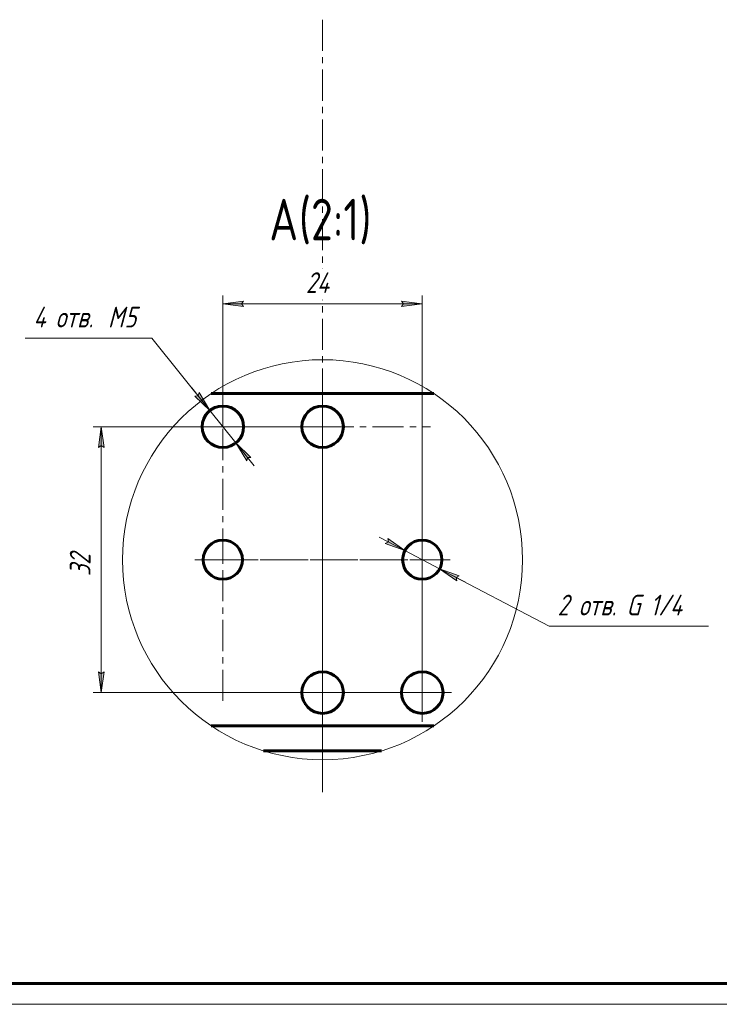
# Model space of a CAD drawing. Header units: millimetres. Extents: x 0 to 594, y 0 to 420.
# Tile 15 of 24: x 233 to 401, y 0 to 237. Entities that reach past the tile are written whole.
import ezdxf

# ---------------------------------------------------------------- set-up
doc = ezdxf.new("R2010")
doc.units = ezdxf.units.MM
for name, pattern in [('K5LT_AXLED', [12, 7.5, -1.5, 1.5, -1.5]), ('K5LT_BASIC', [0]), ('K5LT_THIN', [0]), ('K5LT_THIN_INCLUDED_TO_HATCHING', [0])]:
    doc.linetypes.add(name, pattern=pattern)
doc.layers.add('Системный слой', color=7, linetype='Continuous')
doc.layers.add('Системный слой (1)', color=7, linetype='Continuous', true_color=0x6c6c6c)
doc.styles.add('KDIMTEXTSTYLE', font='txt', dxfattribs={"width": 0.96, "oblique": 15, "height": 5})
doc.styles.add('KTEXTSTYLE', font='txt', dxfattribs={"width": 0.96, "height": 5})
doc.dimstyles.new('KDIMSTYLE (2.00)', dxfattribs={"dimtxt": 5, "dimasz": 1, "dimexe": 2, "dimexo": 0, "dimgap": 1, "dimtad": 1, "dimlfac": 0.5, "dimtxsty": 'KDIMTEXTSTYLE', "dimsah": 1, "dimcen": 0, "dimdle": 1, "dimadec": 0, "dimazin": 0, "dimtfac": 0.667, "dimtmove": 0, "dimatfit": 3, "dimfxl": 1, "dimtvp": 1, "dimtolj": 1, "dimtzin": 0, "dimarcsym": 0})

# ---------------------------------------------------------------- blocks, each defined once
blk = doc.blocks.new('U97')
at = {"layer": 'Системный слой (1)', "color": 7, "linetype": 'K5LT_THIN_INCLUDED_TO_HATCHING', "lineweight": 18}
for start, end in [(0, 180), (180, 0)]:
    blk.add_arc((305.92, 107.03), 48.15, start, end, dxfattribs=at)
blk = doc.blocks.new('T10')
at = {"layer": 'Системный слой (1)', "color": 7, "char_height": 10, "attachment_point": 1, "style": 'KTEXTSTYLE'}
for s, insert in [('\\fArial|b0|c204|p34;\\H5.0;\\W1.000;\\Q15;\\fGOST Type AU|b0|i0|c204|p34;\\Q0;\\W0.960;\\H10.00;{\\c16711680;(2:1)}', (300.23, 193.92)), ('\\fArial|b0|c204|p34;\\H5.0;\\W1.000;\\Q15;\\fGOST Type AU|b0|i0|c204|p34;\\Q0;\\W0.960;\\H10.00;{\\c16711680;А}', (293.09, 193.92))]:
    blk.add_mtext(s, dxfattribs=dict(at, insert=insert))
blk = doc.blocks.new('D19')
at = {"layer": 'Системный слой (1)'}
for points in [[(325.73, 109.23), (321.61, 112.13), (321.75, 111.31), (321, 110.96)], [(338.09, 102.76), (338.84, 103.11), (334.1, 104.84), (338.23, 101.94)]]:
    blk.add_hatch(color=7, dxfattribs=at).paths.add_polyline_path(points)
at = {"layer": 'Системный слой (1)', "color": 7, "linetype": 'K5LT_THIN', "lineweight": 18}
for p, q in [((325.73, 109.23), (319.53, 112.47)), ((325.73, 109.23), (321.61, 112.13)), ((321.61, 112.13), (321.75, 111.31)), ((321.75, 111.31), (321, 110.96)), ((321, 110.96), (325.73, 109.23)), ((325.73, 109.23), (334.1, 104.84)), ((334.1, 104.84), (338.23, 101.94)), ((338.84, 103.11), (334.1, 104.84)), ((334.1, 104.84), (340.3, 101.6)), ((334.1, 104.84), (360.5, 91.02)), ((338.09, 102.76), (338.84, 103.11)), ((338.23, 101.94), (338.09, 102.76))]:
    blk.add_line(p, q, dxfattribs=at)
blk.add_wipeout([(362.5, 92.02), (362.5, 99.41), (395.49, 99.41), (395.49, 92.02)]).dxf.layer = 'Системный слой (1)'
blk.add_line((360.5, 91.02), (398.86, 91.02), dxfattribs=at)
at = {"layer": 'Системный слой (1)', "color": 7, "insert": (362.5, 98.61), "char_height": 5, "attachment_point": 1, "style": 'KTEXTSTYLE'}
blk.add_mtext('\\fArial|b0|c204|p34;\\H5.0;\\W1.000;\\Q15;\\fGOST Type AU|b0|i0|c204|p34;\\Q15;\\W0.960;2 отв. G 1/4', dxfattribs=at)
blk = doc.blocks.new('KDIMARROW_01')
at = {"layer": 'Системный слой'}
blk.add_hatch(color=0, dxfattribs=at).paths.add_polyline_path([(-5, -0.66), (0, 0), (-5, 0.66), (-4.5, 0)])
at = {"layer": 'Системный слой', "color": 0, "linetype": 'K5LT_THIN', "lineweight": 18}
for p, q in [((-4.5, 0), (-5, 0.66)), ((-5, 0.66), (0, 0)), ((0, 0), (-5, -0.66)), ((-5, -0.66), (-4.5, 0))]:
    blk.add_line(p, q, dxfattribs=at)
at = {"layer": 'Системный слой (1)', "color": 0, "linetype": 'K5LT_THIN', "lineweight": 18}
blk.add_line((305.92, 124.03), (303.92, 124.03), dxfattribs=at)
blk = doc.blocks.new('D20')
at = {"layer": 'Системный слой (1)'}
for points in [[(286.42, 168.64), (286.92, 169.3), (281.92, 168.64), (286.92, 167.98)], [(324.92, 167.98), (329.92, 168.64), (324.92, 169.3), (325.42, 168.64)]]:
    blk.add_hatch(color=7, dxfattribs=at).paths.add_polyline_path(points)
at = {"layer": 'Системный слой (1)', "color": 7, "linetype": 'K5LT_THIN', "lineweight": 18}
for p, q in [((281.92, 139.03), (281.92, 170.64)), ((281.92, 168.64), (286.92, 169.3)), ((286.92, 167.98), (281.92, 168.64)), ((286.92, 169.3), (286.42, 168.64)), ((286.42, 168.64), (286.92, 167.98)), ((325.42, 168.64), (324.92, 169.3)), ((324.92, 169.3), (329.92, 168.64)), ((329.92, 168.64), (324.92, 167.98)), ((324.92, 167.98), (325.42, 168.64)), ((329.92, 75.03), (329.92, 170.64))]:
    blk.add_line(p, q, dxfattribs=at)
blk.add_wipeout([(301.9, 169.64), (301.9, 177.02), (309.62, 177.02), (309.62, 169.64)]).dxf.layer = 'Системный слой (1)'
blk.add_line((281.92, 168.64), (329.92, 168.64), dxfattribs=at)
at = {"layer": 'Системный слой (1)', "color": 7, "insert": (301.9, 176.23), "char_height": 5, "attachment_point": 1, "style": 'KTEXTSTYLE'}
blk.add_mtext('\\fArial|b0|c204|p34;\\H5.0;\\W1.000;\\Q15;\\fGOST Type AU|b0|i0|c204|p34;\\Q15;\\W0.960;24', dxfattribs=at)
blk = doc.blocks.new('D21')
at = {"layer": 'Системный слой (1)'}
for points in [[(253.31, 134.03), (252.65, 139.03), (251.99, 134.03), (252.65, 134.53)], [(252.65, 75.03), (253.31, 80.03), (252.65, 79.53), (251.99, 80.03)]]:
    blk.add_hatch(color=7, dxfattribs=at).paths.add_polyline_path(points)
at = {"layer": 'Системный слой (1)', "color": 7, "linetype": 'K5LT_THIN', "lineweight": 18}
for p, q in [((305.92, 139.03), (250.65, 139.03)), ((251.99, 134.03), (252.65, 139.03)), ((252.65, 139.03), (253.31, 134.03)), ((252.65, 134.53), (251.99, 134.03)), ((253.31, 134.03), (252.65, 134.53)), ((252.65, 75.03), (251.99, 80.03)), ((251.99, 80.03), (252.65, 79.53)), ((252.65, 79.53), (253.31, 80.03)), ((253.31, 80.03), (252.65, 75.03)), ((329.92, 75.03), (250.65, 75.03))]:
    blk.add_line(p, q, dxfattribs=at)
blk.add_wipeout([(251.65, 103.08), (244.27, 103.08), (244.27, 110.67), (251.65, 110.67)]).dxf.layer = 'Системный слой (1)'
blk.add_line((252.65, 139.03), (252.65, 75.03), dxfattribs=at)
at = {"layer": 'Системный слой (1)', "color": 7, "insert": (245.06, 103.08), "char_height": 5, "attachment_point": 1, "rotation": 90, "style": 'KTEXTSTYLE'}
blk.add_mtext('\\fArial|b0|c204|p34;\\H5.0;\\W1.000;\\Q15;\\fGOST Type AU|b0|i0|c204|p34;\\Q15;\\W0.960;32', dxfattribs=at)
blk = doc.blocks.new('D22')
at = {"layer": 'Системный слой (1)'}
for points in [[(278.79, 142.94), (276.18, 147.25), (275.98, 146.45), (275.15, 146.43)], [(288.68, 131.64), (285.04, 135.13), (287.66, 130.82), (287.86, 131.62)]]:
    blk.add_hatch(color=7, dxfattribs=at).paths.add_polyline_path(points)
at = {"layer": 'Системный слой (1)', "color": 7, "linetype": 'K5LT_THIN', "lineweight": 18}
for p, q in [((278.79, 142.94), (264.84, 160.36)), ((278.79, 142.94), (274.42, 148.4)), ((276.18, 147.25), (275.98, 146.45)), ((278.79, 142.94), (276.18, 147.25)), ((275.98, 146.45), (275.15, 146.43)), ((275.15, 146.43), (278.79, 142.94)), ((285.04, 135.13), (278.79, 142.94)), ((285.04, 135.13), (287.66, 130.82)), ((288.68, 131.64), (285.04, 135.13)), ((285.04, 135.13), (289.42, 129.67)), ((287.66, 130.82), (287.86, 131.62)), ((287.86, 131.62), (288.68, 131.64))]:
    blk.add_line(p, q, dxfattribs=at)
blk.add_wipeout([(236.28, 161.36), (236.28, 168.74), (261.77, 168.74), (261.77, 161.36)]).dxf.layer = 'Системный слой (1)'
blk.add_line((264.84, 160.36), (234.28, 160.36), dxfattribs=at)
at = {"layer": 'Системный слой (1)', "color": 7, "char_height": 5, "attachment_point": 1, "style": 'KTEXTSTYLE'}
for s, insert in [('\\fArial|b0|c204|p34;\\H5.0;\\W1.000;\\Q15;\\fGOST Type AU|b0|i0|c204|p34;\\Q15;\\W0.960;4 отв. ', (236.28, 167.94)), ('\\fArial|b0|c204|p34;\\H5.0;\\W1.000;\\Q15;\\fGOST Type AU|b0|i0|c204|p34;\\Q15;\\W0.960;M', (254.27, 167.94)), ('\\fArial|b0|c204|p34;\\H5.0;\\W1.000;\\Q15;\\fGOST Type AU|b0|i0|c204|p34;\\Q15;\\W0.960;5', (258.24, 167.94))]:
    blk.add_mtext(s, dxfattribs=dict(at, insert=insert))
blk = doc.blocks.new('U98')
at = {"layer": 'Системный слой (1)', "color": 30, "linetype": 'K5LT_AXLED', "lineweight": 18, "true_color": 0xff8000}
for p, q in [((281.92, 139.03), (281.92, 146.03)), ((305.92, 139.03), (305.92, 146.03)), ((329.92, 107.03), (329.92, 141.03)), ((274.92, 139.03), (281.92, 139.03)), ((281.92, 107.03), (281.92, 139.03)), ((281.92, 139.03), (305.92, 139.03)), ((305.92, 139.03), (331.92, 139.03)), ((305.92, 75.03), (305.92, 139.03)), ((275.19, 107.03), (281.92, 107.03)), ((281.92, 73.03), (281.92, 107.03)), ((281.92, 107.03), (329.92, 107.03)), ((329.92, 75.03), (329.92, 107.03)), ((329.92, 107.03), (336.64, 107.03)), ((279.92, 75.03), (305.92, 75.03)), ((305.92, 75.03), (329.92, 75.03)), ((305.92, 68.03), (305.92, 75.03)), ((329.92, 68.03), (329.92, 75.03)), ((329.92, 75.03), (336.92, 75.03))]:
    blk.add_line(p, q, dxfattribs=at)
blk = doc.blocks.new('U99')
at = {"color": 150, "linetype": 'K5LT_BASIC', "lineweight": 60, "true_color": 0x0080ff}
blk.add_line((589, 5), (20, 5), dxfattribs=at)
at = {"color": 7, "linetype": 'K5LT_THIN', "lineweight": 18}
blk.add_line((594, 0), (0, 0), dxfattribs=at)

msp = doc.modelspace()

# ---------------------------------------------------------------- linework, layer by layer
at = {"layer": 'Системный слой (1)', "color": 30, "linetype": 'K5LT_AXLED', "lineweight": 18, "true_color": 0xff8000}
for p in [(305.918, 237.034), (305.918, 63.034)]:
    msp.add_line(p, (305.918, 51.034), dxfattribs=at)
at = {"layer": 'Системный слой (1)', "color": 150, "linetype": 'K5LT_BASIC', "lineweight": 60, "true_color": 0x0080ff}
for p, q in [((332.717, 147.034), (279.12, 147.034)), ((332.717, 67.034), (279.12, 67.034)), ((291.7, 61.034), (320.137, 61.034))]:
    msp.add_line(p, q, dxfattribs=at)
for centre, radius in [((281.918, 139.034), 5), ((305.918, 139.034), 5), ((281.918, 107.034), 4.724), ((329.918, 107.034), 4.724), ((305.918, 75.034), 5), ((329.918, 75.034), 5)]:
    msp.add_circle(centre, radius, dxfattribs=at)

# ---------------------------------------------------------------- block references
at = {"layer": 'Системный слой (1)'}
for name in ['T10', 'U97']:
    msp.add_blockref(name, (0, 0), dxfattribs=at)

# ---------------------------------------------------------------- next in the draw order: dimensions: what is measured, and where the dimension line sits
at = {"layer": 'Системный слой (1)', "color": 7}
dim = msp.add_diameter_dim_2p(p1=(327.826, 108.13), p2=(332.011, 105.939), text='\\fGOST Type AU|b0|c204|p34;\\H5.0;\\W0.960;\\Q15;\\fGOST Type AU|b0|i0|c204|p34;\\Q15;2 отв. \\fGOST Type AU|b0|c204|p34;\\H5.0;\\W0.960;\\Q15;\\fGOST Type AU|b0|c204|p34;\\H5.0;\\W0.960;\\Q15;\\fGOST Type AU|b0|i0|c204|p34;\\Q15;G 1/4', dimstyle='KDIMSTYLE (2.00)', override={"dimtih": 1, "dimtoh": 1, "dimblk1": 'KDIMARROW_01', "dimblk2": 'KDIMARROW_01', "dimclrt": 7, "dimtmove": 1, "dimatfit": 2, "dimtolj": 1}, dxfattribs=at)
dim.commit()
dim.dimension.update_dxf_attribs({"geometry": 'D19', "text_midpoint": (362.5, 91.025), "dimtype": 163})

# ---------------------------------------------------------------- next in the draw order: dimensions: what is measured, and where the dimension line sits
dim = msp.add_linear_dim(base=(281.918, 168.642), p1=(329.918, 75.034), p2=(281.918, 139.034), dimstyle='KDIMSTYLE (2.00)', override={"dimexo": 0, "dimpost": '\\fGOST Type AU|b0|c204|p34;\\H5.0;\\W0.960;\\Q15;<>', "dimblk1": 'KDIMARROW_01', "dimblk2": 'KDIMARROW_01', "dimse1": 0, "dimse2": 0, "dimclrt": 7, "dimtol": 1, "dimtp": 0, "dimtm": 0, "dimtdec": 5, "dimtolj": 1}, dxfattribs=at)
dim.commit()
dim.dimension.update_dxf_attribs({"geometry": 'D20', "text_midpoint": (305.918, 168.642), "dimtype": 160})

# ---------------------------------------------------------------- next in the draw order: dimensions: what is measured, and where the dimension line sits
dim = msp.add_linear_dim(base=(252.649, 139.034), p1=(329.918, 75.034), p2=(305.918, 139.034), angle=90, dimstyle='KDIMSTYLE (2.00)', override={"dimexo": 0, "dimpost": '\\fGOST Type AU|b0|c204|p34;\\H5.0;\\W0.960;\\Q15;<>', "dimblk1": 'KDIMARROW_01', "dimblk2": 'KDIMARROW_01', "dimse1": 0, "dimse2": 0, "dimclrt": 7, "dimtol": 1, "dimtp": 0, "dimtm": 0, "dimtdec": 5, "dimtolj": 1}, dxfattribs=at)
dim.commit()
dim.dimension.update_dxf_attribs({"geometry": 'D21', "text_midpoint": (252.649, 107.034), "dimtype": 160})

# ---------------------------------------------------------------- next in the draw order: linework, layer by layer
at = {"layer": 'Системный слой (1)', "color": 30, "linetype": 'K5LT_AXLED', "lineweight": 18, "true_color": 0xff8000}
msp.add_line((279.918, 107.034), (331.918, 107.034), dxfattribs=at)

# ---------------------------------------------------------------- next in the draw order: dimensions: what is measured, and where the dimension line sits
at = {"layer": 'Системный слой (1)', "color": 7}
dim = msp.add_diameter_dim_2p(p1=(283.482, 137.083), p2=(280.355, 140.985), dimstyle='KDIMSTYLE (2.00)', override={"dimtih": 1, "dimtoh": 1, "dimpost": '\\fGOST Type AU|b0|c204|p34;\\H5.0;\\W0.960;\\Q15;\\fGOST Type AU|b0|i0|c204|p34;\\Q15;4 отв. \\fGOST Type AU|b0|c204|p34;\\H5.0;\\W0.960;\\Q15;М<>', "dimblk1": 'KDIMARROW_01', "dimblk2": 'KDIMARROW_01', "dimclrt": 7, "dimtol": 1, "dimtp": 0, "dimtm": 0, "dimtdec": 5, "dimtmove": 1, "dimatfit": 2, "dimtolj": 1}, dxfattribs=at)
dim.commit()
dim.dimension.update_dxf_attribs({"geometry": 'D22', "text_midpoint": (262.835, 160.357), "dimtype": 163})

# ---------------------------------------------------------------- next in the draw order: block references
msp.add_blockref('U99', (0, 0))
at = {"layer": 'Системный слой (1)'}
msp.add_blockref('U98', (0, 0), dxfattribs=at)

doc.saveas('drawing.dxf')
